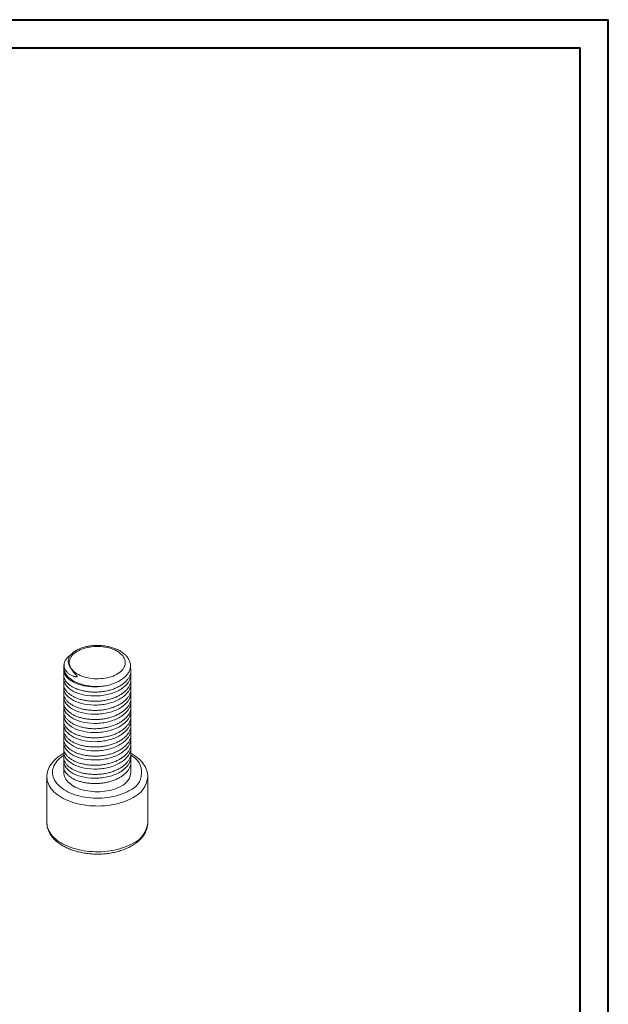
# Model space of a CAD drawing. Header units: millimetres. Extents: x 0 to 210, y 0 to 297.
# Tile 3 of 3: x 105 to 210, y 121 to 297. Entities that reach past the tile are written whole.
import ezdxf

# ---------------------------------------------------------------- set-up
doc = ezdxf.new("R2010")
doc.units = ezdxf.units.MM

msp = doc.modelspace()

# ---------------------------------------------------------------- linework, layer by layer
at = {"color": 7, "linetype": 'Continuous', "lineweight": 40}
for p, q in [((0.08, 297.21), (210.08, 297.21)), ((210.08, 0.21), (210.08, 297.21)), ((210.08, 292.21), (210.08, 297.21)), ((10.08, 292.21), (205.08, 292.21)), ((205.08, 5.21), (205.08, 292.21))]:
    msp.add_line(p, q, dxfattribs=at)
at = {"color": 7, "linetype": 'Continuous', "lineweight": 15}
for p, q in [((112.93, 181.58), (112.93, 181.15)), ((112.93, 180.2), (112.93, 179.52)), ((124.93, 180.33), (124.93, 181.02)), ((124.93, 178.7), (124.93, 179.39)), ((112.93, 178.57), (112.93, 177.88)), ((124.93, 177.07), (124.93, 177.75)), ((112.93, 176.94), (112.93, 176.25)), ((124.93, 175.43), (124.93, 176.12)), ((112.93, 175.3), (112.93, 174.62)), ((124.93, 173.8), (124.93, 174.49)), ((112.93, 173.67), (112.93, 172.98)), ((124.93, 172.17), (124.93, 172.85)), ((112.93, 172.04), (112.93, 171.35)), ((124.93, 170.53), (124.93, 171.22)), ((112.93, 170.4), (112.93, 169.72)), ((124.93, 168.9), (124.93, 169.59)), ((112.93, 168.77), (112.93, 168.09)), ((112.93, 167.14), (112.93, 166.45)), ((124.93, 167.27), (124.93, 167.95)), ((112.93, 165.5), (112.93, 164.82)), ((124.93, 165.64), (124.93, 166.32)), ((112.93, 163.87), (112.93, 162.8)), ((124.93, 162.8), (124.93, 164.69)), ((109.93, 161.99), (109.93, 153.82)), ((109.93, 161.98), (109.93, 161.99)), ((127.93, 153.82), (127.93, 161.99)), ((109.93, 153.82), (109.93, 153.81))]:
    msp.add_line(p, q, dxfattribs=at)
at = {"color": 7, "linetype": 'Continuous', "lineweight": 15, "flags": 128}
for points in [[(114.25, 181.37), (114.41, 181.16), (114.59, 180.96), (114.8, 180.77), (115.03, 180.59), (115.29, 180.42), (115.57, 180.26), (115.87, 180.12), (116.19, 179.99), (116.52, 179.87), (116.87, 179.77), (117.23, 179.68), (117.61, 179.62), (117.99, 179.57), (118.38, 179.53), (118.77, 179.52), (119.16, 179.52), (119.55, 179.54), (119.93, 179.57), (120.31, 179.63), (120.68, 179.7), (121.04, 179.79), (121.39, 179.89), (121.73, 180.01), (122.04, 180.14), (122.34, 180.29), (122.61, 180.45), (122.87, 180.62), (123.09, 180.81), (123.3, 181), (123.47, 181.2), (123.62, 181.41), (123.74, 181.63), (123.83, 181.85), (123.89, 182.07), (123.92, 182.29), (123.92, 182.52), (123.89, 182.74), (123.83, 182.97), (123.74, 183.19), (123.62, 183.4), (123.47, 183.61), (123.29, 183.81), (123.08, 184), (122.85, 184.19), (122.6, 184.36), (122.32, 184.52), (122.02, 184.67), (121.71, 184.8), (121.37, 184.92), (121.03, 185.02), (120.66, 185.11), (120.29, 185.18), (119.91, 185.23), (119.53, 185.27), (119.14, 185.28), (118.74, 185.29), (118.35, 185.27), (117.97, 185.23), (117.59, 185.18), (117.21, 185.11), (116.85, 185.03), (116.5, 184.93), (116.17, 184.81), (115.85, 184.68), (115.55, 184.53), (115.27, 184.37), (115.02, 184.2), (114.79, 184.02), (114.58, 183.83), (114.4, 183.63), (114.25, 183.42), (114.12, 183.2), (114.03, 182.98), (113.97, 182.76), (113.93, 182.54), (113.93, 182.31), (113.96, 182.09), (114.01, 181.86), (114.1, 181.64), (114.22, 181.43)], [(112.93, 162.8), (112.94, 162.56), (112.99, 162.31), (113.06, 162.07), (113.17, 161.83), (113.3, 161.59), (113.47, 161.36), (113.66, 161.14), (113.88, 160.93), (114.12, 160.73), (114.39, 160.54), (114.68, 160.35), (115, 160.19), (115.33, 160.03), (115.68, 159.89), (116.05, 159.76), (116.43, 159.65), (116.83, 159.56), (117.24, 159.48), (117.65, 159.42), (118.07, 159.38), (118.5, 159.35), (118.93, 159.34), (119.35, 159.35), (119.78, 159.38), (120.2, 159.42), (120.62, 159.48), (121.02, 159.56), (121.42, 159.65), (121.8, 159.76), (122.17, 159.89), (122.52, 160.03), (122.85, 160.19), (123.17, 160.35)]]:
    msp.add_lwpolyline(points, dxfattribs=at)
at = {"color": 8, "linetype": 'Continuous', "lineweight": 15, "flags": 128}
for points in [[(119.55, 178.14), (119.12, 178.12), (118.69, 178.12), (118.26, 178.14), (117.84, 178.18), (117.42, 178.23), (117.01, 178.3), (116.61, 178.39), (116.22, 178.49), (115.85, 178.61), (115.49, 178.75), (115.14, 178.9), (114.82, 179.06), (114.52, 179.23), (114.24, 179.42), (113.98, 179.62), (113.75, 179.83), (113.55, 180.05), (113.37, 180.27), (113.23, 180.5), (113.11, 180.74), (113.02, 180.98), (112.96, 181.23), (112.93, 181.47), (112.93, 181.58)], [(112.97, 165.89), (112.77, 165.75), (112.46, 165.52), (112.18, 165.29), (111.93, 165.04), (111.7, 164.78), (111.5, 164.52), (111.33, 164.25), (111.19, 163.98), (111.08, 163.7), (111, 163.41), (110.95, 163.13), (110.93, 162.84), (110.94, 162.55), (110.98, 162.27), (111.05, 161.98), (111.16, 161.7), (111.29, 161.42), (111.45, 161.15), (111.65, 160.89), (111.87, 160.63), (112.11, 160.38), (112.39, 160.14), (112.69, 159.91), (113.01, 159.69), (113.36, 159.49), (113.73, 159.29), (114.11, 159.11), (114.52, 158.95), (114.94, 158.8), (115.38, 158.66), (115.84, 158.54), (116.3, 158.44), (116.78, 158.36), (117.26, 158.29), (117.75, 158.24), (118.24, 158.2), (118.74, 158.19), (119.24, 158.19), (119.73, 158.21), (120.23, 158.25), (120.71, 158.3), (121.2, 158.38), (121.67, 158.47), (122.13, 158.57), (122.58, 158.7), (123.02, 158.83), (123.43, 158.99), (123.84, 159.16), (124.22, 159.34), (124.58, 159.54)], [(125.29, 158.31), (124.91, 158.1), (124.5, 157.91), (124.08, 157.73), (123.63, 157.56), (123.18, 157.41), (122.7, 157.27), (122.22, 157.15), (121.72, 157.05), (121.21, 156.96), (120.7, 156.89), (120.18, 156.84), (119.65, 156.81), (119.12, 156.79), (118.6, 156.8), (118.07, 156.82), (117.54, 156.85), (117.02, 156.91), (116.51, 156.98), (116.01, 157.07), (115.51, 157.18), (115.03, 157.3), (114.56, 157.44), (114.11, 157.6), (113.67, 157.77), (113.25, 157.96), (112.85, 158.16), (112.47, 158.37), (112.11, 158.59), (111.78, 158.83), (111.47, 159.08), (111.19, 159.33), (110.93, 159.6), (110.7, 159.88), (110.5, 160.16), (110.33, 160.45), (110.19, 160.74), (110.08, 161.04), (110, 161.34), (109.95, 161.64), (109.93, 161.95), (109.93, 161.98)], [(109.93, 153.81), (109.93, 153.78), (109.95, 153.48), (110, 153.18), (110.08, 152.87), (110.19, 152.58), (110.33, 152.28), (110.5, 151.99), (110.7, 151.71), (110.93, 151.44), (111.19, 151.17), (111.47, 150.91), (111.78, 150.66), (112.11, 150.43), (112.47, 150.2), (112.85, 149.99), (113.25, 149.79), (113.67, 149.6), (114.11, 149.43), (114.56, 149.28), (115.03, 149.14), (115.51, 149.01), (116.01, 148.91), (116.51, 148.82), (117.02, 148.74), (117.54, 148.69), (118.07, 148.65), (118.6, 148.63), (119.12, 148.63), (119.65, 148.64), (120.18, 148.68), (120.7, 148.73), (121.21, 148.8), (121.72, 148.88), (122.22, 148.99), (122.7, 149.11), (123.18, 149.24), (123.63, 149.39), (124.08, 149.56), (124.5, 149.74), (124.91, 149.94), (125.29, 150.15)]]:
    msp.add_lwpolyline(points, dxfattribs=at)
at = {"color": 8, "linetype": 'Continuous', "lineweight": 15}
for centre, radius, start, end in [((123.39, 162.77), 3.45, 290.2438, 63.5408), ((123.45, 162.42), 4.5, 294.1823, 354.5276), ((123.45, 154.25), 4.5, 294.1852, 354.4947)]:
    msp.add_arc(centre, radius, start, end, dxfattribs=at)
at = {"color": 7, "linetype": 'Continuous', "lineweight": 15}
msp.add_arc((121.97, 163.07), 2.97, 293.8778, 354.8021, dxfattribs=at)
for points, knots in [([(117.57, 185.37), (117.44, 185.35), (117.16, 185.31), (116.76, 185.22), (116.35, 185.11), (115.96, 184.97), (115.59, 184.82), (115.26, 184.65), (114.95, 184.46), (114.66, 184.26), (114.42, 184.04), (114.21, 183.82), (114.04, 183.59), (113.91, 183.35), (113.81, 183.11), (113.76, 182.86), (113.74, 182.62), (113.76, 182.37), (113.82, 182.09), (113.96, 181.77), (114.13, 181.54), (114.22, 181.43)], [0, 0, 0, 0, 0.046389, 0.097497, 0.148605, 0.201218, 0.253831, 0.304609, 0.355384, 0.407717, 0.460048, 0.509432, 0.558815, 0.609721, 0.660626, 0.708614, 0.756602, 0.806043, 0.855477, 0.927035, 1, 1, 1, 1]), ([(124.19, 183.49), (124.17, 183.51), (124.09, 183.61), (123.93, 183.77), (123.69, 183.99), (123.43, 184.2), (123.14, 184.39), (122.84, 184.57), (122.51, 184.73), (122.17, 184.88), (121.82, 185.01), (121.45, 185.13), (121.07, 185.23), (120.69, 185.31), (120.29, 185.38), (119.9, 185.42), (119.49, 185.46), (119.09, 185.47), (118.68, 185.47), (118.28, 185.45), (117.9, 185.42), (117.67, 185.39), (117.57, 185.37)], [0, 0, 0, 0, 0.012231, 0.063098, 0.11477, 0.1671, 0.21991, 0.27302, 0.326272, 0.379527, 0.43271, 0.485785, 0.538739, 0.591575, 0.644305, 0.696949, 0.749528, 0.802069, 0.854598, 0.90714, 0.959716, 1, 1, 1, 1]), ([(114.25, 181.37), (114.3, 181.28), (114.39, 181.1), (114.57, 180.84), (114.79, 180.57), (115, 180.35), (115.16, 180.18), (115.25, 180.08), (115.3, 180), (115.32, 179.95), (115.31, 179.92), (115.31, 179.9), (115.29, 179.89), (115.27, 179.87), (115.2, 179.86), (115.07, 179.86), (114.87, 179.9), (114.63, 179.98), (114.39, 180.08), (114.06, 180.26), (113.71, 180.51), (113.37, 180.85), (113.16, 181.17), (113.05, 181.46), (113, 181.69), (112.98, 181.93), (113, 182.17), (113.05, 182.41), (113.14, 182.66), (113.28, 182.9), (113.45, 183.14), (113.66, 183.37), (113.91, 183.58), (114.09, 183.73), (114.2, 183.79), (114.2, 183.79)], [0, 0, 0, 0, 0.041512, 0.083319, 0.125922, 0.168734, 0.192147, 0.203885, 0.215718, 0.221641, 0.223404, 0.224871, 0.22634, 0.228338, 0.231978, 0.243784, 0.267618, 0.29193, 0.323556, 0.355432, 0.420656, 0.48615, 0.553009, 0.591442, 0.630122, 0.669564, 0.709261, 0.74972, 0.790448, 0.832017, 0.873874, 0.915372, 0.957154, 0.999832, 1, 1, 1, 1]), ([(119.55, 178.14), (119.71, 178.16), (120.03, 178.2), (120.52, 178.28), (120.99, 178.39), (121.46, 178.53), (121.9, 178.68), (122.31, 178.85), (122.71, 179.05), (123.09, 179.26), (123.43, 179.49), (123.73, 179.74), (124.01, 180), (124.25, 180.27), (124.45, 180.55), (124.61, 180.84), (124.73, 181.14), (124.8, 181.44), (124.84, 181.74), (124.84, 182.05), (124.79, 182.35), (124.7, 182.65), (124.57, 182.94), (124.4, 183.22), (124.26, 183.4), (124.19, 183.49)], [0, 0, 0, 0, 0.043048, 0.086096, 0.130395, 0.174694, 0.217742, 0.26079, 0.305083, 0.349377, 0.392517, 0.435656, 0.480064, 0.524473, 0.567353, 0.610233, 0.654361, 0.698489, 0.741333, 0.784176, 0.828282, 0.872388, 0.914904, 0.957421, 1, 1, 1, 1]), ([(113.08, 182.48), (113.07, 182.46), (113.03, 182.35), (112.98, 182.14), (112.94, 181.87), (112.92, 181.68), (112.93, 181.59), (112.93, 181.58)], [0, 0, 0, 0, 0.072873, 0.381759, 0.685877, 0.986543, 1, 1, 1, 1]), ([(124.82, 181.66), (124.84, 181.61), (124.91, 181.39), (124.94, 181.02), (124.89, 180.54), (124.74, 180.06), (124.49, 179.59), (124.13, 179.14), (123.7, 178.73), (123.18, 178.36), (122.59, 178.03), (121.94, 177.74), (121.23, 177.5), (120.48, 177.32), (119.7, 177.2), (118.93, 177.14), (118.15, 177.13), (117.37, 177.19), (116.62, 177.3), (115.91, 177.47), (115.26, 177.68), (114.67, 177.95), (114.16, 178.26), (113.72, 178.6), (113.37, 178.97), (113.11, 179.37), (112.96, 179.78), (112.92, 180.2), (112.93, 180.5), (112.99, 180.66), (113, 180.68)], [0, 0, 0, 0, 0.01305, 0.050291, 0.087532, 0.125422, 0.163647, 0.201872, 0.239763, 0.277003, 0.314244, 0.352135, 0.39036, 0.428584, 0.466475, 0.503716, 0.540957, 0.578848, 0.617073, 0.655297, 0.693188, 0.730429, 0.76767, 0.805561, 0.843786, 0.88201, 0.919901, 0.957142, 0.994383, 1, 1, 1, 1]), ([(119.55, 178.14), (119.13, 178.1), (118.73, 178.08), (117.9, 178.09), (117.48, 178.13), (116.27, 178.29), (115.52, 178.51), (114.6, 178.94), (114.33, 179.1), (113.83, 179.45), (113.62, 179.64), (113.1, 180.26), (112.93, 180.71), (112.93, 181.15)], [0, 0, 0, 0, 0.125, 0.125, 0.25, 0.25, 0.5, 0.5, 0.625, 0.625, 0.75, 0.75, 1, 1, 1, 1]), ([(124.88, 179.86), (124.9, 179.7), (124.95, 179.38), (124.89, 178.9), (124.74, 178.42), (124.49, 177.95), (124.13, 177.51), (123.7, 177.1), (123.18, 176.72), (122.59, 176.4), (121.94, 176.11), (121.23, 175.87), (120.48, 175.69), (119.7, 175.56), (118.93, 175.5), (118.15, 175.5), (117.37, 175.55), (116.62, 175.67), (115.91, 175.83), (115.26, 176.05), (114.67, 176.32), (114.16, 176.62), (113.72, 176.97), (113.37, 177.34), (113.11, 177.74), (112.96, 178.15), (112.92, 178.57), (112.93, 178.87), (112.99, 179.02), (113, 179.04)], [0, 0, 0, 0, 0.037421, 0.075167, 0.113571, 0.152314, 0.191056, 0.229461, 0.267206, 0.304952, 0.343356, 0.382099, 0.420841, 0.459246, 0.496991, 0.534737, 0.573141, 0.611884, 0.650626, 0.689031, 0.726776, 0.764522, 0.802926, 0.841669, 0.880411, 0.918816, 0.956561, 0.994307, 1, 1, 1, 1]), ([(124.93, 180.33), (124.93, 179.86), (124.77, 179.37), (124.16, 178.45), (123.71, 178.02), (122.63, 177.34), (121.96, 177.04), (120.49, 176.62), (119.69, 176.49), (118.16, 176.43), (117.36, 176.48), (115.89, 176.76), (115.22, 176.99), (114.14, 177.55), (113.69, 177.9), (113.08, 178.68), (112.93, 179.11), (112.93, 179.52)], [0, 0, 0, 0, 0.125, 0.125, 0.25, 0.25, 0.375, 0.375, 0.5, 0.5, 0.625, 0.625, 0.75, 0.75, 0.875, 0.875, 1, 1, 1, 1]), ([(124.88, 178.23), (124.9, 178.07), (124.95, 177.75), (124.89, 177.27), (124.74, 176.79), (124.49, 176.32), (124.13, 175.87), (123.7, 175.46), (123.18, 175.09), (122.59, 174.76), (121.94, 174.47), (121.23, 174.24), (120.48, 174.05), (119.7, 173.93), (118.93, 173.87), (118.15, 173.87), (117.37, 173.92), (116.62, 174.03), (115.91, 174.2), (115.26, 174.42), (114.67, 174.68), (114.16, 174.99), (113.72, 175.33), (113.37, 175.71), (113.11, 176.11), (112.96, 176.52), (112.92, 176.93), (112.93, 177.23), (112.99, 177.39), (113, 177.41)], [0, 0, 0, 0, 0.037421, 0.075167, 0.113571, 0.152314, 0.191056, 0.229461, 0.267206, 0.304952, 0.343356, 0.382099, 0.420841, 0.459246, 0.496991, 0.534737, 0.573141, 0.611884, 0.650626, 0.689031, 0.726776, 0.764522, 0.802926, 0.841669, 0.880411, 0.918816, 0.956561, 0.994307, 1, 1, 1, 1]), ([(124.93, 178.7), (124.93, 178.23), (124.77, 177.73), (124.16, 176.81), (123.71, 176.39), (122.63, 175.7), (121.96, 175.41), (120.49, 174.98), (119.69, 174.86), (118.16, 174.8), (117.36, 174.85), (115.89, 175.13), (115.22, 175.36), (114.14, 175.92), (113.69, 176.27), (113.08, 177.05), (112.93, 177.47), (112.93, 177.88)], [0, 0, 0, 0, 0.125, 0.125, 0.25, 0.25, 0.375, 0.375, 0.5, 0.5, 0.625, 0.625, 0.75, 0.75, 0.875, 0.875, 1, 1, 1, 1]), ([(124.88, 176.59), (124.9, 176.44), (124.95, 176.12), (124.89, 175.64), (124.74, 175.16), (124.49, 174.69), (124.13, 174.24), (123.7, 173.83), (123.18, 173.46), (122.59, 173.13), (121.94, 172.84), (121.23, 172.6), (120.48, 172.42), (119.7, 172.3), (118.93, 172.24), (118.15, 172.23), (117.37, 172.29), (116.62, 172.4), (115.91, 172.57), (115.26, 172.79), (114.67, 173.05), (114.16, 173.36), (113.72, 173.7), (113.37, 174.08), (113.11, 174.47), (112.96, 174.89), (112.92, 175.3), (112.93, 175.6), (112.99, 175.76), (113, 175.78)], [0, 0, 0, 0, 0.037421, 0.075167, 0.113571, 0.152314, 0.191056, 0.229461, 0.267206, 0.304952, 0.343356, 0.382099, 0.420841, 0.459246, 0.496991, 0.534737, 0.573141, 0.611884, 0.650626, 0.689031, 0.726776, 0.764522, 0.802926, 0.841669, 0.880411, 0.918816, 0.956561, 0.994307, 1, 1, 1, 1]), ([(124.93, 177.07), (124.93, 176.59), (124.77, 176.1), (124.16, 175.18), (123.71, 174.76), (122.63, 174.07), (121.96, 173.77), (120.49, 173.35), (119.69, 173.23), (118.16, 173.16), (117.36, 173.22), (115.89, 173.5), (115.22, 173.72), (114.14, 174.29), (113.69, 174.64), (113.08, 175.42), (112.93, 175.84), (112.93, 176.25)], [0, 0, 0, 0, 0.125, 0.125, 0.25, 0.25, 0.375, 0.375, 0.5, 0.5, 0.625, 0.625, 0.75, 0.75, 0.875, 0.875, 1, 1, 1, 1]), ([(124.88, 174.96), (124.9, 174.8), (124.95, 174.48), (124.89, 174), (124.74, 173.52), (124.49, 173.05), (124.13, 172.61), (123.7, 172.2), (123.18, 171.83), (122.59, 171.5), (121.94, 171.21), (121.23, 170.97), (120.48, 170.79), (119.7, 170.67), (118.93, 170.6), (118.15, 170.6), (117.37, 170.65), (116.62, 170.77), (115.91, 170.93), (115.26, 171.15), (114.67, 171.42), (114.16, 171.72), (113.72, 172.07), (113.37, 172.44), (113.11, 172.84), (112.96, 173.25), (112.92, 173.67), (112.93, 173.97), (112.99, 174.12), (113, 174.14)], [0, 0, 0, 0, 0.0374211, 0.0751666, 0.113571, 0.1523136, 0.1910562, 0.2294606, 0.2672061, 0.3049517, 0.3433561, 0.3820986, 0.4208412, 0.4592456, 0.4969911, 0.5347367, 0.5731411, 0.6118837, 0.6506262, 0.6890306, 0.7267762, 0.7645217, 0.8029261, 0.8416687, 0.8804113, 0.9188157, 0.9565612, 0.9943067, 1, 1, 1, 1]), ([(124.93, 175.43), (124.93, 174.96), (124.77, 174.47), (124.16, 173.55), (123.71, 173.12), (122.63, 172.44), (121.96, 172.14), (120.49, 171.72), (119.69, 171.59), (118.16, 171.53), (117.36, 171.58), (115.89, 171.86), (115.22, 172.09), (114.14, 172.65), (113.69, 173.01), (113.08, 173.78), (112.93, 174.21), (112.93, 174.62)], [0, 0, 0, 0, 0.125, 0.125, 0.25, 0.25, 0.375, 0.375, 0.5, 0.5, 0.625, 0.625, 0.75, 0.75, 0.875, 0.875, 1, 1, 1, 1]), ([(124.88, 173.33), (124.9, 173.17), (124.95, 172.85), (124.89, 172.37), (124.74, 171.89), (124.49, 171.42), (124.13, 170.98), (123.7, 170.56), (123.18, 170.19), (122.59, 169.86), (121.94, 169.58), (121.23, 169.34), (120.48, 169.15), (119.7, 169.03), (118.93, 168.97), (118.15, 168.97), (117.37, 169.02), (116.62, 169.13), (115.91, 169.3), (115.26, 169.52), (114.67, 169.78), (114.16, 170.09), (113.72, 170.43), (113.37, 170.81), (113.11, 171.21), (112.96, 171.62), (112.92, 172.04), (112.93, 172.34), (112.99, 172.49), (113, 172.51)], [0, 0, 0, 0, 0.037421, 0.075167, 0.113571, 0.152314, 0.191056, 0.229461, 0.267206, 0.304952, 0.343356, 0.382099, 0.420841, 0.459246, 0.496991, 0.534737, 0.573141, 0.611884, 0.650626, 0.689031, 0.726776, 0.764522, 0.802926, 0.841669, 0.880411, 0.918816, 0.956561, 0.994307, 1, 1, 1, 1]), ([(124.93, 173.8), (124.93, 173.33), (124.77, 172.83), (124.16, 171.91), (123.71, 171.49), (122.63, 170.8), (121.96, 170.51), (120.49, 170.08), (119.69, 169.96), (118.16, 169.9), (117.36, 169.95), (115.89, 170.23), (115.22, 170.46), (114.14, 171.02), (113.69, 171.37), (113.08, 172.15), (112.93, 172.57), (112.93, 172.98)], [0, 0, 0, 0, 0.125, 0.125, 0.25, 0.25, 0.375, 0.375, 0.5, 0.5, 0.625, 0.625, 0.75, 0.75, 0.875, 0.875, 1, 1, 1, 1]), ([(124.88, 171.69), (124.9, 171.54), (124.95, 171.22), (124.89, 170.74), (124.74, 170.26), (124.49, 169.79), (124.13, 169.34), (123.7, 168.93), (123.18, 168.56), (122.59, 168.23), (121.94, 167.94), (121.23, 167.7), (120.48, 167.52), (119.7, 167.4), (118.93, 167.34), (118.15, 167.33), (117.37, 167.39), (116.62, 167.5), (115.91, 167.67), (115.26, 167.89), (114.67, 168.15), (114.16, 168.46), (113.72, 168.8), (113.37, 169.18), (113.11, 169.57), (112.96, 169.99), (112.92, 170.4), (112.93, 170.7), (112.99, 170.86), (113, 170.88)], [0, 0, 0, 0, 0.037421, 0.075167, 0.113571, 0.152314, 0.191056, 0.229461, 0.267206, 0.304952, 0.343356, 0.382099, 0.420841, 0.459246, 0.496991, 0.534737, 0.573141, 0.611884, 0.650626, 0.689031, 0.726776, 0.764522, 0.802926, 0.841669, 0.880411, 0.918816, 0.956561, 0.994307, 1, 1, 1, 1]), ([(124.93, 172.17), (124.93, 171.69), (124.77, 171.2), (124.16, 170.28), (123.71, 169.86), (122.63, 169.17), (121.96, 168.87), (120.49, 168.45), (119.69, 168.33), (118.16, 168.26), (117.36, 168.32), (115.89, 168.6), (115.22, 168.83), (114.14, 169.39), (113.69, 169.74), (113.08, 170.52), (112.93, 170.94), (112.93, 171.35)], [0, 0, 0, 0, 0.125, 0.125, 0.25, 0.25, 0.375, 0.375, 0.5, 0.5, 0.625, 0.625, 0.75, 0.75, 0.875, 0.875, 1, 1, 1, 1]), ([(124.88, 170.06), (124.9, 169.9), (124.95, 169.59), (124.89, 169.1), (124.74, 168.62), (124.49, 168.16), (124.13, 167.71), (123.7, 167.3), (123.18, 166.93), (122.59, 166.6), (121.94, 166.31), (121.23, 166.07), (120.48, 165.89), (119.7, 165.77), (118.93, 165.7), (118.15, 165.7), (117.37, 165.76), (116.62, 165.87), (115.91, 166.03), (115.26, 166.25), (114.67, 166.52), (114.16, 166.82), (113.72, 167.17), (113.37, 167.54), (113.11, 167.94), (112.96, 168.35), (112.92, 168.77), (112.93, 169.07), (112.99, 169.22), (113, 169.24)], [0, 0, 0, 0, 0.0374211, 0.0751666, 0.113571, 0.1523136, 0.1910562, 0.2294606, 0.2672061, 0.3049517, 0.3433561, 0.3820986, 0.4208412, 0.4592456, 0.4969911, 0.5347367, 0.5731411, 0.6118837, 0.6506262, 0.6890306, 0.7267762, 0.7645217, 0.8029261, 0.8416687, 0.8804113, 0.9188157, 0.9565612, 0.9943067, 1, 1, 1, 1]), ([(124.93, 170.53), (124.93, 170.06), (124.77, 169.57), (124.16, 168.65), (123.71, 168.23), (122.63, 167.54), (121.96, 167.24), (120.49, 166.82), (119.69, 166.69), (118.16, 166.63), (117.36, 166.68), (115.89, 166.96), (115.22, 167.19), (114.14, 167.75), (113.69, 168.11), (113.08, 168.88), (112.93, 169.31), (112.93, 169.72)], [0, 0, 0, 0, 0.125, 0.125, 0.25, 0.25, 0.375, 0.375, 0.5, 0.5, 0.625, 0.625, 0.75, 0.75, 0.875, 0.875, 1, 1, 1, 1]), ([(124.93, 168.9), (124.93, 168.43), (124.77, 167.93), (124.16, 167.01), (123.71, 166.59), (122.63, 165.9), (121.96, 165.61), (120.49, 165.18), (119.69, 165.06), (118.16, 165), (117.36, 165.05), (115.89, 165.33), (115.22, 165.56), (114.14, 166.12), (113.69, 166.47), (113.08, 167.25), (112.93, 167.67), (112.93, 168.09)], [0, 0, 0, 0, 0.125, 0.125, 0.25, 0.25, 0.375, 0.375, 0.5, 0.5, 0.625, 0.625, 0.75, 0.75, 0.875, 0.875, 1, 1, 1, 1]), ([(124.88, 168.43), (124.9, 168.27), (124.95, 167.95), (124.89, 167.47), (124.74, 166.99), (124.49, 166.52), (124.13, 166.08), (123.7, 165.66), (123.18, 165.29), (122.59, 164.96), (121.94, 164.68), (121.23, 164.44), (120.48, 164.26), (119.7, 164.13), (118.93, 164.07), (118.15, 164.07), (117.37, 164.12), (116.62, 164.23), (115.91, 164.4), (115.26, 164.62), (114.67, 164.89), (114.16, 165.19), (113.72, 165.53), (113.37, 165.91), (113.11, 166.31), (112.96, 166.72), (112.92, 167.14), (112.93, 167.44), (112.99, 167.59), (113, 167.61)], [0, 0, 0, 0, 0.037421, 0.075167, 0.113571, 0.152314, 0.191056, 0.229461, 0.267206, 0.304952, 0.343356, 0.382099, 0.420841, 0.459246, 0.496991, 0.534737, 0.573141, 0.611884, 0.650626, 0.689031, 0.726776, 0.764522, 0.802926, 0.841669, 0.880411, 0.918816, 0.956561, 0.994307, 1, 1, 1, 1]), ([(124.93, 167.27), (124.93, 166.8), (124.77, 166.3), (124.16, 165.38), (123.71, 164.96), (122.63, 164.27), (121.96, 163.97), (120.49, 163.55), (119.69, 163.43), (118.16, 163.37), (117.36, 163.42), (115.89, 163.7), (115.22, 163.93), (114.14, 164.49), (113.69, 164.84), (113.08, 165.62), (112.93, 166.04), (112.93, 166.45)], [0, 0, 0, 0, 0.125, 0.125, 0.25, 0.25, 0.375, 0.375, 0.5, 0.5, 0.625, 0.625, 0.75, 0.75, 0.875, 0.875, 1, 1, 1, 1]), ([(112.95, 166.22), (112.85, 166.16), (112.62, 166.04), (112.29, 165.82), (111.95, 165.58), (111.64, 165.33), (111.35, 165.07), (111.08, 164.79), (110.84, 164.5), (110.63, 164.21), (110.44, 163.91), (110.28, 163.6), (110.15, 163.28), (110.05, 162.97), (109.98, 162.65), (109.94, 162.33), (109.92, 162.1), (109.93, 161.99), (109.93, 161.97)], [0, 0, 0, 0, 0.056961, 0.126339, 0.195727, 0.265039, 0.334171, 0.402998, 0.471378, 0.53917, 0.606246, 0.67252, 0.737953, 0.802568, 0.866447, 0.929721, 0.992561, 1, 1, 1, 1]), ([(124.88, 166.79), (124.9, 166.64), (124.95, 166.32), (124.89, 165.84), (124.74, 165.36), (124.49, 164.89), (124.13, 164.44), (123.7, 164.03), (123.18, 163.66), (122.59, 163.33), (121.94, 163.04), (121.23, 162.8), (120.48, 162.62), (119.7, 162.5), (118.93, 162.44), (118.15, 162.44), (117.37, 162.49), (116.62, 162.6), (115.91, 162.77), (115.26, 162.99), (114.67, 163.25), (114.16, 163.56), (113.72, 163.9), (113.37, 164.28), (113.11, 164.68), (112.96, 165.09), (112.92, 165.5), (112.93, 165.8), (112.99, 165.96), (113, 165.98)], [0, 0, 0, 0, 0.037421, 0.075167, 0.113571, 0.152314, 0.191056, 0.229461, 0.267206, 0.304952, 0.343356, 0.382099, 0.420841, 0.459246, 0.496991, 0.534737, 0.573141, 0.611884, 0.650626, 0.689031, 0.726776, 0.764522, 0.802926, 0.841669, 0.880411, 0.918816, 0.956561, 0.994307, 1, 1, 1, 1]), ([(124.93, 165.64), (124.93, 165.16), (124.77, 164.67), (124.16, 163.75), (123.71, 163.33), (122.63, 162.64), (121.96, 162.34), (120.49, 161.92), (119.69, 161.79), (118.16, 161.73), (117.36, 161.78), (115.89, 162.07), (115.22, 162.29), (114.14, 162.85), (113.69, 163.21), (113.08, 163.98), (112.93, 164.41), (112.93, 164.82)], [0, 0, 0, 0, 0.125, 0.125, 0.25, 0.25, 0.375, 0.375, 0.5, 0.5, 0.625, 0.625, 0.75, 0.75, 0.875, 0.875, 1, 1, 1, 1]), ([(127.92, 161.99), (127.92, 162), (127.93, 162.12), (127.91, 162.34), (127.87, 162.66), (127.8, 162.97), (127.7, 163.28), (127.57, 163.59), (127.42, 163.89), (127.24, 164.18), (127.04, 164.47), (126.81, 164.75), (126.55, 165.02), (126.27, 165.28), (125.97, 165.53), (125.64, 165.77), (125.29, 166), (125.05, 166.14), (124.93, 166.21)], [0, 0, 0, 0, 0.00751, 0.070606, 0.133667, 0.196876, 0.260429, 0.3245, 0.389224, 0.454692, 0.520944, 0.587965, 0.655692, 0.724024, 0.792839, 0.862009, 0.931413, 1, 1, 1, 1]), ([(124.88, 165.16), (124.9, 165), (124.95, 164.69), (124.89, 164.21), (124.74, 163.73), (124.49, 163.26), (124.13, 162.81), (123.7, 162.4), (123.18, 162.03), (122.59, 161.7), (121.94, 161.41), (121.23, 161.17), (120.48, 160.99), (119.7, 160.87), (118.93, 160.81), (118.15, 160.8), (117.37, 160.86), (116.62, 160.97), (115.91, 161.14), (115.26, 161.35), (114.67, 161.62), (114.16, 161.92), (113.72, 162.27), (113.37, 162.64), (113.11, 163.04), (112.96, 163.45), (112.92, 163.87), (112.93, 164.17), (112.99, 164.32), (113, 164.34)], [0, 0, 0, 0, 0.037421, 0.075167, 0.113571, 0.152314, 0.191056, 0.229461, 0.267206, 0.304952, 0.343356, 0.382099, 0.420841, 0.459246, 0.496991, 0.534737, 0.573141, 0.611884, 0.650626, 0.689031, 0.726776, 0.764522, 0.802926, 0.841669, 0.880411, 0.918816, 0.956561, 0.994307, 1, 1, 1, 1]), ([(109.93, 153.81), (109.93, 153.71), (109.93, 153.51), (109.97, 153.21), (110.04, 152.9), (110.13, 152.59), (110.25, 152.28), (110.4, 151.98), (110.57, 151.69), (110.77, 151.4), (111, 151.12), (111.25, 150.84), (111.52, 150.58), (111.82, 150.33), (112.15, 150.08), (112.49, 149.85), (112.85, 149.64), (113.24, 149.44), (113.64, 149.25), (114.05, 149.07), (114.48, 148.91), (114.92, 148.77), (115.38, 148.64), (115.84, 148.53), (116.32, 148.44), (116.8, 148.36), (117.28, 148.29), (117.78, 148.25), (118.27, 148.22), (118.77, 148.2), (119.26, 148.2), (119.76, 148.22), (120.25, 148.26), (120.74, 148.31), (121.23, 148.38), (121.71, 148.47), (122.18, 148.57), (122.64, 148.69), (123.09, 148.82), (123.53, 148.97), (123.95, 149.13), (124.36, 149.31), (124.74, 149.5), (124.97, 149.63), (125.08, 149.69)], [0, 0, 0, 0, 0.019518, 0.041694, 0.063908, 0.086231, 0.108723, 0.131437, 0.154408, 0.177654, 0.201172, 0.224944, 0.248937, 0.273109, 0.297414, 0.32181, 0.346259, 0.37073, 0.395195, 0.41964, 0.444058, 0.468443, 0.492794, 0.517113, 0.541402, 0.565665, 0.589905, 0.614128, 0.638338, 0.662541, 0.686741, 0.710945, 0.735155, 0.759377, 0.783616, 0.807878, 0.832168, 0.856491, 0.880851, 0.905252, 0.929696, 0.954185, 0.978717, 1, 1, 1, 1]), ([(125.08, 149.69), (125.15, 149.73), (125.34, 149.84), (125.63, 150.03), (125.96, 150.27), (126.27, 150.53), (126.56, 150.8), (126.82, 151.07), (127.05, 151.36), (127.26, 151.66), (127.44, 151.96), (127.6, 152.27), (127.72, 152.59), (127.81, 152.9), (127.88, 153.22), (127.92, 153.53), (127.92, 153.73), (127.92, 153.82)], [0, 0, 0, 0, 0.038375, 0.110338, 0.18234, 0.254244, 0.325937, 0.397285, 0.46814, 0.538355, 0.607807, 0.676413, 0.744146, 0.811043, 0.877198, 0.942759, 1, 1, 1, 1])]:
    msp.add_open_spline(points, degree=3, knots=knots, dxfattribs=at)
for points in [[(114.22, 181.43), (114.23, 181.42), (114.23, 181.41), (114.24, 181.4)], [(114.24, 181.4), (114.25, 181.39), (114.25, 181.38), (114.25, 181.37)]]:
    msp.add_open_spline(points, degree=3, dxfattribs=at)

doc.saveas('drawing.dxf')
